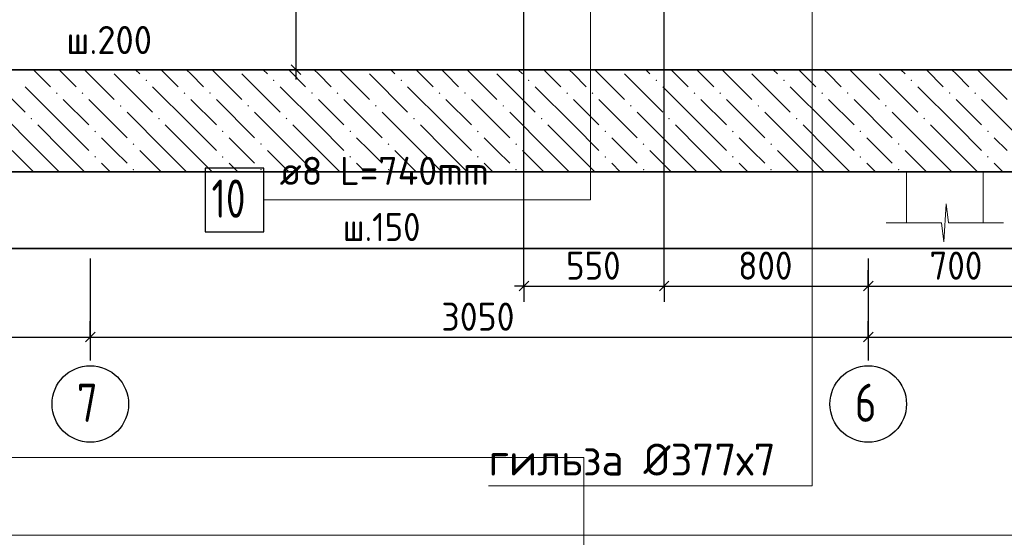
# Model space of a CAD drawing. Header units: millimetres. Extents: x 0 to 42000, y 0 to 29700.
# Tile 15 of 21: x 18660 to 26380, y 15755 to 19813. Entities that reach past the tile are written whole.
import ezdxf

# ---------------------------------------------------------------- set-up
doc = ezdxf.new("R2010")
doc.units = ezdxf.units.MM
doc.linetypes.add('______5', pattern=[1100, 800, -100, 100, -100])
for name, color, linetype, lineweight in [('Standard', 7, 'Continuous', 25), ('ЖБ Плита Фундамента верхний уровень', 7, 'Continuous', 35), ('Позиционная метка линия выноска', 7, 'Continuous', 13), ('Позиционная метка номер позиции', 7, 'Continuous', 13), ('Стена обрамление П-обр.', 7, 'Continuous', 35)]:
    doc.layers.add(name, color=color, linetype=linetype, lineweight=lineweight)
doc.layers.add('Оси', color=7, linetype='______5')
doc.layers.add('Стена Хомут', color=7, linetype='Continuous', lineweight=25, true_color=0x6e3c1e)
doc.styles.add('ISOCPEUR', font='txt')

msp = doc.modelspace()

# ---------------------------------------------------------------- hatches: boundary and pattern name
at = {"layer": 'ЖБ Плита Фундамента верхний уровень', "linetype": 'Continuous', "lineweight": 18, "transparency": 33554687}
for points in [[(19645, 19337.1), (19651.5, 19343.6), (19658, 19337.1), (19651.5, 19330.6)], [(20645, 19337.1), (20651.5, 19343.6), (20658, 19337.1), (20651.5, 19330.6)], [(21645, 19337.1), (21651.5, 19343.6), (21658, 19337.1), (21651.5, 19330.6)], [(22645, 19337.1), (22651.5, 19343.6), (22658, 19337.1), (22651.5, 19330.6)], [(23645, 19337.1), (23651.5, 19343.6), (23658, 19337.1), (23651.5, 19330.6)], [(24645, 19337.1), (24651.5, 19343.6), (24658, 19337.1), (24651.5, 19330.6)], [(25645, 19337.1), (25651.5, 19343.6), (25658, 19337.1), (25651.5, 19330.6)], [(18945, 19237.1), (18951.5, 19243.6), (18958, 19237.1), (18951.5, 19230.6)], [(19145, 19237.1), (19151.5, 19243.6), (19158, 19237.1), (19151.5, 19230.6)], [(19945, 19237.1), (19951.5, 19243.6), (19958, 19237.1), (19951.5, 19230.6)], [(20145, 19237.1), (20151.5, 19243.6), (20158, 19237.1), (20151.5, 19230.6)], [(20945, 19237.1), (20951.5, 19243.6), (20958, 19237.1), (20951.5, 19230.6)], [(21145, 19237.1), (21151.5, 19243.6), (21158, 19237.1), (21151.5, 19230.6)], [(21945, 19237.1), (21951.5, 19243.6), (21958, 19237.1), (21951.5, 19230.6)], [(22145, 19237.1), (22151.5, 19243.6), (22158, 19237.1), (22151.5, 19230.6)], [(22945, 19237.1), (22951.5, 19243.6), (22958, 19237.1), (22951.5, 19230.6)], [(23145, 19237.1), (23151.5, 19243.6), (23158, 19237.1), (23151.5, 19230.6)], [(23945, 19237.1), (23951.5, 19243.6), (23958, 19237.1), (23951.5, 19230.6)], [(24145, 19237.1), (24151.5, 19243.6), (24158, 19237.1), (24151.5, 19230.6)], [(24945, 19237.1), (24951.5, 19243.6), (24958, 19237.1), (24951.5, 19230.6)], [(25145, 19237.1), (25151.5, 19243.6), (25158, 19237.1), (25151.5, 19230.6)], [(25945, 19237.1), (25951.5, 19243.6), (25958, 19237.1), (25951.5, 19230.6)], [(26145, 19237.1), (26151.5, 19243.6), (26158, 19237.1), (26151.5, 19230.6)], [(19445, 19137.1), (19451.5, 19143.6), (19458, 19137.1), (19451.5, 19130.6)], [(20445, 19137.1), (20451.5, 19143.6), (20458, 19137.1), (20451.5, 19130.6)], [(21445, 19137.1), (21451.5, 19143.6), (21458, 19137.1), (21451.5, 19130.6)], [(22445, 19137.1), (22451.5, 19143.6), (22458, 19137.1), (22451.5, 19130.6)], [(23445, 19137.1), (23451.5, 19143.6), (23458, 19137.1), (23451.5, 19130.6)], [(24445, 19137.1), (24451.5, 19143.6), (24458, 19137.1), (24451.5, 19130.6)], [(25445, 19137.1), (25451.5, 19143.6), (25458, 19137.1), (25451.5, 19130.6)], [(18745, 19037.1), (18751.5, 19043.6), (18758, 19037.1), (18751.5, 19030.6)], [(19745, 19037.1), (19751.5, 19043.6), (19758, 19037.1), (19751.5, 19030.6)], [(20745, 19037.1), (20751.5, 19043.6), (20758, 19037.1), (20751.5, 19030.6)], [(21745, 19037.1), (21751.5, 19043.6), (21758, 19037.1), (21751.5, 19030.6)], [(22745, 19037.1), (22751.5, 19043.6), (22758, 19037.1), (22751.5, 19030.6)], [(23745, 19037.1), (23751.5, 19043.6), (23758, 19037.1), (23751.5, 19030.6)], [(24745, 19037.1), (24751.5, 19043.6), (24758, 19037.1), (24751.5, 19030.6)], [(25745, 19037.1), (25751.5, 19043.6), (25758, 19037.1), (25751.5, 19030.6)], [(19245, 18937.1), (19251.5, 18943.6), (19258, 18937.1), (19251.5, 18930.6)], [(20245, 18937.1), (20251.5, 18943.6), (20258, 18937.1), (20251.5, 18930.6)], [(21245, 18937.1), (21251.5, 18943.6), (21258, 18937.1), (21251.5, 18930.6)], [(22245, 18937.1), (22251.5, 18943.6), (22258, 18937.1), (22251.5, 18930.6)], [(23245, 18937.1), (23251.5, 18943.6), (23258, 18937.1), (23251.5, 18930.6)], [(24245, 18937.1), (24251.5, 18943.6), (24258, 18937.1), (24251.5, 18930.6)], [(25245, 18937.1), (25251.5, 18943.6), (25258, 18937.1), (25251.5, 18930.6)], [(26245, 18937.1), (26251.5, 18943.6), (26258, 18937.1), (26251.5, 18930.6)], [(19545, 18837.1), (19551.5, 18843.6), (19558, 18837.1), (19551.5, 18830.6)], [(20545, 18837.1), (20551.5, 18843.6), (20558, 18837.1), (20551.5, 18830.6)], [(21545, 18837.1), (21551.5, 18843.6), (21558, 18837.1), (21551.5, 18830.6)], [(22545, 18837.1), (22551.5, 18843.6), (22558, 18837.1), (22551.5, 18830.6)], [(23545, 18837.1), (23551.5, 18843.6), (23558, 18837.1), (23551.5, 18830.6)], [(24545, 18837.1), (24551.5, 18843.6), (24558, 18837.1), (24551.5, 18830.6)], [(25545, 18837.1), (25551.5, 18843.6), (25558, 18837.1), (25551.5, 18830.6)], [(19245, 18737.1), (19251.5, 18743.6), (19258, 18737.1), (19251.5, 18730.6)], [(20245, 18737.1), (20251.5, 18743.6), (20258, 18737.1), (20251.5, 18730.6)], [(21245, 18737.1), (21251.5, 18743.6), (21258, 18737.1), (21251.5, 18730.6)], [(22245, 18737.1), (22251.5, 18743.6), (22258, 18737.1), (22251.5, 18730.6)], [(23245, 18737.1), (23251.5, 18743.6), (23258, 18737.1), (23251.5, 18730.6)], [(24245, 18737.1), (24251.5, 18743.6), (24258, 18737.1), (24251.5, 18730.6)], [(25245, 18737.1), (25251.5, 18743.6), (25258, 18737.1), (25251.5, 18730.6)], [(26245, 18737.1), (26251.5, 18743.6), (26258, 18737.1), (26251.5, 18730.6)], [(19545, 18637.1), (19551.5, 18643.6), (19558, 18637.1), (19551.5, 18630.6)], [(20545, 18637.1), (20551.5, 18643.6), (20558, 18637.1), (20551.5, 18630.6)], [(21545, 18637.1), (21551.5, 18643.6), (21558, 18637.1), (21551.5, 18630.6)], [(22545, 18637.1), (22551.5, 18643.6), (22558, 18637.1), (22551.5, 18630.6)], [(23545, 18637.1), (23551.5, 18643.6), (23558, 18637.1), (23551.5, 18630.6)], [(24545, 18637.1), (24551.5, 18643.6), (24558, 18637.1), (24551.5, 18630.6)], [(25545, 18637.1), (25551.5, 18643.6), (25558, 18637.1), (25551.5, 18630.6)]]:
    msp.add_hatch(color=7, dxfattribs=at).paths.add_polyline_path(points, flags=16)

# ---------------------------------------------------------------- linework, layer by layer
at = {"layer": 'Standard', "color": 7, "linetype": 'Continuous', "lineweight": -3, "transparency": 33554687}
for p, q in [((22613.1, 17724.7), (22613.1, 20985)), ((20825.3, 19420), (20700.3, 19420)), ((20825.3, 19420), (20950.3, 19420)), ((20825.3, 19420), (22098.1, 19420)), ((20825.3, 19420), (20825.3, 19345)), ((22613.1, 17724.7), (22613.1, 17849.7)), ((23713.1, 17724.7), (23713.1, 17849.7)), ((25313.1, 17724.7), (25313.1, 17849.7)), ((22613.1, 17724.7), (22538.1, 17724.7)), ((22613.1, 17724.7), (22613.1, 17599.7)), ((22613.1, 17724.7), (23713.1, 17724.7)), ((23713.1, 17724.7), (23713.1, 17599.7)), ((23713.1, 17724.7), (25313.1, 17724.7)), ((25313.1, 17724.7), (25313.1, 17599.7)), ((25313.1, 17724.7), (26713.1, 17724.7)), ((19213.1, 17324.7), (19213.1, 17449.7)), ((25313.1, 17324.7), (25313.1, 17449.7)), ((16113.1, 17324.7), (19213.1, 17324.7)), ((19213.1, 17324.7), (19213.1, 17199.7)), ((19213.1, 17324.7), (19213.1, 17200)), ((19213.1, 17324.7), (25313.1, 17324.7)), ((25313.1, 17324.7), (25313.1, 17199.7)), ((25313.1, 17324.7), (25313.1, 17200)), ((25313.1, 17324.7), (32213.1, 17324.7))]:
    msp.add_line(p, q, dxfattribs=at)
at = {"layer": 'Standard', "color": 7, "linetype": 'Continuous', "lineweight": 25, "transparency": 33554687}
for p, q in [((20787.8, 19457.5), (20862.8, 19382.5)), ((22575.6, 17687.2), (22650.6, 17762.2)), ((23675.6, 17687.2), (23750.6, 17762.2)), ((25275.6, 17687.2), (25350.6, 17762.2)), ((19175.6, 17287.2), (19250.6, 17362.2)), ((25275.6, 17287.2), (25350.6, 17362.2))]:
    msp.add_line(p, q, dxfattribs=at)
at = {"layer": 'Standard', "color": 7, "linetype": 'Continuous', "lineweight": 18, "transparency": 33554687}
for p, q in [((25613.1, 18620), (25613.1, 18220)), ((26213.1, 18220), (26213.1, 18620))]:
    msp.add_line(p, q, dxfattribs=at)
at = {"layer": 'Standard', "color": 7, "linetype": 'Continuous', "lineweight": 13, "transparency": 33554687}
for p, q in [((25905.7, 18070), (25924.1, 18370)), ((25924.1, 18370), (25942.5, 18220)), ((25454.9, 18220), (25887.3, 18220)), ((25887.3, 18220), (25905.7, 18070)), ((25942.5, 18220), (26374.9, 18220)), ((26374.9, 18220), (26374.9, 18220))]:
    msp.add_line(p, q, dxfattribs=at)
at = {"layer": 'Standard', "color": 254, "linetype": 'Continuous', "lineweight": 35, "true_color": 0xc4c4ff, "transparency": 33554687}
msp.add_lwpolyline([(5353.1, 18020), (36693.1, 18020), (36693.1, 26100), (5353.1, 26100), (5353.1, 18020)], dxfattribs=at)
at = {"layer": 'Standard', "color": 7, "linetype": 'Continuous', "lineweight": -3, "transparency": 33554687}
for points in [[(20825.3, 21500), (20825.3, 20081.2), (20825.3, 20081.2), (20825.3, 19420)], [(23713.1, 17724.7), (23713.1, 17741.7), (23713.1, 17741.7), (23713.1, 17741.7), (23713.1, 17741.7), (23713.1, 17741.7), (23713.1, 17741.7), (23713.1, 17741.7), (23713.1, 17741.7), (23713.1, 17741.7), (23713.1, 17741.7), (23713.1, 17741.7), (23713.1, 17741.7), (23713.1, 17741.7), (23713.1, 17741.7), (23713.1, 18236.7), (23713.1, 18236.7), (23713.1, 20985)], [(25313.1, 17724.7), (25313.1, 17741.7), (25313.1, 17741.7), (25313.1, 17741.7), (25313.1, 17741.7), (25313.1, 17741.7), (25313.1, 17741.7), (25313.1, 17741.7), (25313.1, 17741.7), (25313.1, 17741.7), (25313.1, 17741.7), (25313.1, 17741.7), (25313.1, 17741.7), (25313.1, 17839.8)]]:
    msp.add_lwpolyline(points, dxfattribs=at)
at = {"layer": 'Standard', "color": 7, "linetype": 'Continuous', "lineweight": 13, "transparency": 33554687}
msp.add_lwpolyline([(2000, 16380.9), (2000, 500), (23081.8, 500), (23081.8, 16380.9), (2000, 16380.9)], dxfattribs=at)
at = {"layer": 'ЖБ Плита Фундамента верхний уровень', "color": 7, "linetype": 'Continuous', "lineweight": 35, "transparency": 33554687}
for p, q in [((34513.1, 19420), (16073.1, 19420)), ((5553.1, 18620), (35513.1, 18620))]:
    msp.add_line(p, q, dxfattribs=at)
at = {"layer": 'ЖБ Плита Фундамента верхний уровень', "color": 252, "linetype": 'Continuous', "lineweight": 18, "true_color": 0x8f8f8f, "transparency": 33554687}
for p, q in [((18401.5, 19387.2), (18701.5, 19087.2)), ((18768.7, 19420), (18901.5, 19287.2)), ((19001.5, 19387.2), (18968.7, 19420)), ((19101.5, 19287.2), (19001.5, 19387.2)), ((19168.7, 19420), (19401.5, 19187.2)), ((19401.5, 19387.2), (19701.5, 19087.2)), ((19568.7, 19420), (19601.5, 19387.2)), ((19768.7, 19420), (19901.5, 19287.2)), ((20001.5, 19387.2), (19968.7, 19420)), ((20101.5, 19287.2), (20001.5, 19387.2)), ((20168.7, 19420), (20401.5, 19187.2)), ((20401.5, 19387.2), (20701.5, 19087.2)), ((20568.7, 19420), (20601.5, 19387.2)), ((20768.7, 19420), (20901.5, 19287.2)), ((21001.5, 19387.2), (20968.7, 19420)), ((21101.5, 19287.2), (21001.5, 19387.2)), ((21168.7, 19420), (21401.5, 19187.2)), ((21401.5, 19387.2), (21701.5, 19087.2)), ((21568.7, 19420), (21601.5, 19387.2)), ((21768.7, 19420), (21901.5, 19287.2)), ((22001.5, 19387.2), (21968.7, 19420)), ((22101.5, 19287.2), (22001.5, 19387.2)), ((22168.7, 19420), (22401.5, 19187.2)), ((22401.5, 19387.2), (22701.5, 19087.2)), ((22568.7, 19420), (22601.5, 19387.2)), ((22768.7, 19420), (22901.5, 19287.2)), ((23001.5, 19387.2), (22968.7, 19420)), ((23101.5, 19287.2), (23001.5, 19387.2)), ((23168.7, 19420), (23401.5, 19187.2)), ((23401.5, 19387.2), (23701.5, 19087.2)), ((23568.7, 19420), (23601.5, 19387.2)), ((23768.7, 19420), (23901.5, 19287.2)), ((24001.5, 19387.2), (23968.7, 19420)), ((24101.5, 19287.2), (24001.5, 19387.2)), ((24168.7, 19420), (24401.5, 19187.2)), ((24401.5, 19387.2), (24701.5, 19087.2)), ((24568.7, 19420), (24601.5, 19387.2)), ((24768.7, 19420), (24901.5, 19287.2)), ((25001.5, 19387.2), (24968.7, 19420)), ((25101.5, 19287.2), (25001.5, 19387.2)), ((25168.7, 19420), (25401.5, 19187.2)), ((25401.5, 19387.2), (25701.5, 19087.2)), ((25568.7, 19420), (25601.5, 19387.2)), ((25768.7, 19420), (25901.5, 19287.2)), ((26001.5, 19387.2), (25968.7, 19420)), ((26101.5, 19287.2), (26001.5, 19387.2)), ((26168.7, 19420), (26401.5, 19187.2)), ((19001.5, 18987.2), (18701.5, 19287.2)), ((20001.5, 18987.2), (19701.5, 19287.2)), ((21001.5, 18987.2), (20701.5, 19287.2)), ((22001.5, 18987.2), (21701.5, 19287.2)), ((23001.5, 18987.2), (22701.5, 19287.2)), ((24001.5, 18987.2), (23701.5, 19287.2)), ((25001.5, 18987.2), (24701.5, 19287.2)), ((26001.5, 18987.2), (25701.5, 19287.2)), ((19001.5, 19187.2), (19201.5, 18987.2)), ((19201.5, 19187.2), (19501.5, 18887.2)), ((20001.5, 19187.2), (20201.5, 18987.2)), ((20201.5, 19187.2), (20501.5, 18887.2)), ((21001.5, 19187.2), (21201.5, 18987.2)), ((21201.5, 19187.2), (21501.5, 18887.2)), ((22001.5, 19187.2), (22201.5, 18987.2)), ((22201.5, 19187.2), (22501.5, 18887.2)), ((23001.5, 19187.2), (23201.5, 18987.2)), ((23201.5, 19187.2), (23501.5, 18887.2)), ((24001.5, 19187.2), (24201.5, 18987.2)), ((24201.5, 19187.2), (24501.5, 18887.2)), ((25001.5, 19187.2), (25201.5, 18987.2)), ((25201.5, 19187.2), (25501.5, 18887.2)), ((26001.5, 19187.2), (26201.5, 18987.2)), ((26201.5, 19187.2), (26501.5, 18887.2)), ((18801.5, 18787.2), (18501.5, 19087.2)), ((19801.5, 18787.2), (19501.5, 19087.2)), ((20801.5, 18787.2), (20501.5, 19087.2)), ((21801.5, 18787.2), (21501.5, 19087.2)), ((22801.5, 18787.2), (22501.5, 19087.2)), ((23801.5, 18787.2), (23501.5, 19087.2)), ((24801.5, 18787.2), (24501.5, 19087.2)), ((25801.5, 18787.2), (25501.5, 19087.2)), ((18801.5, 18987.2), (19001.5, 18787.2)), ((19001.5, 18987.2), (19201.5, 18787.2)), ((19801.5, 18987.2), (20001.5, 18787.2)), ((20001.5, 18987.2), (20201.5, 18787.2)), ((20801.5, 18987.2), (21001.5, 18787.2)), ((21001.5, 18987.2), (21201.5, 18787.2)), ((21801.5, 18987.2), (22001.5, 18787.2)), ((22001.5, 18987.2), (22201.5, 18787.2)), ((22801.5, 18987.2), (23001.5, 18787.2)), ((23001.5, 18987.2), (23201.5, 18787.2)), ((23801.5, 18987.2), (24001.5, 18787.2)), ((24001.5, 18987.2), (24201.5, 18787.2)), ((24801.5, 18987.2), (25001.5, 18787.2)), ((25001.5, 18987.2), (25201.5, 18787.2)), ((25801.5, 18987.2), (26001.5, 18787.2)), ((26001.5, 18987.2), (26201.5, 18787.2)), ((19401.5, 18787.2), (19301.5, 18887.2)), ((20401.5, 18787.2), (20301.5, 18887.2)), ((21401.5, 18787.2), (21301.5, 18887.2)), ((22401.5, 18787.2), (22301.5, 18887.2)), ((23401.5, 18787.2), (23301.5, 18887.2)), ((24401.5, 18787.2), (24301.5, 18887.2)), ((25401.5, 18787.2), (25301.5, 18887.2)), ((26401.5, 18787.2), (26301.5, 18887.2)), ((18601.5, 18787.2), (18768.7, 18620)), ((18801.5, 18787.2), (18968.7, 18620)), ((19001.5, 18787.2), (19168.7, 18620)), ((19501.5, 18687.2), (19401.5, 18787.2)), ((19601.5, 18787.2), (19768.7, 18620)), ((19801.5, 18787.2), (19968.7, 18620)), ((20001.5, 18787.2), (20168.7, 18620)), ((20501.5, 18687.2), (20401.5, 18787.2)), ((20601.5, 18787.2), (20768.7, 18620)), ((20801.5, 18787.2), (20968.7, 18620)), ((21001.5, 18787.2), (21168.7, 18620)), ((21501.5, 18687.2), (21401.5, 18787.2)), ((21601.5, 18787.2), (21768.7, 18620)), ((21801.5, 18787.2), (21968.7, 18620)), ((22001.5, 18787.2), (22168.7, 18620)), ((22501.5, 18687.2), (22401.5, 18787.2)), ((22601.5, 18787.2), (22768.7, 18620)), ((22801.5, 18787.2), (22968.7, 18620)), ((23001.5, 18787.2), (23168.7, 18620)), ((23501.5, 18687.2), (23401.5, 18787.2)), ((23601.5, 18787.2), (23768.7, 18620)), ((23801.5, 18787.2), (23968.7, 18620)), ((24001.5, 18787.2), (24168.7, 18620)), ((24501.5, 18687.2), (24401.5, 18787.2)), ((24601.5, 18787.2), (24768.7, 18620)), ((24801.5, 18787.2), (24968.7, 18620)), ((25001.5, 18787.2), (25168.7, 18620)), ((25501.5, 18687.2), (25401.5, 18787.2)), ((25601.5, 18787.2), (25768.7, 18620)), ((25801.5, 18787.2), (25968.7, 18620)), ((26001.5, 18787.2), (26168.7, 18620)), ((19301.5, 18687.2), (19368.7, 18620)), ((20301.5, 18687.2), (20368.7, 18620)), ((21301.5, 18687.2), (21368.7, 18620)), ((22301.5, 18687.2), (22368.7, 18620)), ((23301.5, 18687.2), (23368.7, 18620)), ((24301.5, 18687.2), (24368.7, 18620)), ((25301.5, 18687.2), (25368.7, 18620)), ((26301.5, 18687.2), (26368.7, 18620))]:
    msp.add_line(p, q, dxfattribs=at)
at = {"layer": 'Оси', "color": 8, "linetype": '______5', "lineweight": -3, "transparency": 33554687}
for p, q in [((19213.1, 17939.8), (19213.1, 17100)), ((25313.1, 17939.8), (25313.1, 17100))]:
    msp.add_line(p, q, dxfattribs=at)
at = {"layer": 'Оси', "color": 7, "linetype": 'Continuous', "lineweight": -3, "transparency": 33554687}
for centre in [(19213.1, 16800), (25313.1, 16800)]:
    msp.add_circle(centre, 300, dxfattribs=at)
at = {"layer": 'Позиционная метка линия выноска', "color": 240, "linetype": 'Continuous', "lineweight": 13, "transparency": 33554687}
msp.add_lwpolyline([(17094.5, 27520), (29188.9, 27520), (29188.9, 15772.3), (17094.5, 15772.3), (17094.5, 27520)], dxfattribs=at)
at = {"layer": 'Позиционная метка линия выноска', "color": 7, "linetype": 'Continuous', "lineweight": 13, "transparency": 33554687}
for points in [[(20573.6, 18400), (23134.1, 18400), (23134.1, 21180)], [(22336.1, 16159.8), (24874.5, 16159.8), (24874.5, 20310.7), (23965.3, 21219.8)]]:
    msp.add_lwpolyline(points, dxfattribs=at)
at = {"layer": 'Стена Хомут', "color": 7, "linetype": 'Continuous', "lineweight": 25, "transparency": 33554687}
msp.add_lwpolyline([(20113.6, 18150), (20573.6, 18150), (20573.6, 18650), (20113.6, 18650), (20113.6, 18150)], dxfattribs=at)

# ---------------------------------------------------------------- texts
at = {"layer": 'Standard', "color": 7, "linetype": 'Continuous', "lineweight": 25, "transparency": 33554687, "char_height": 220, "attachment_point": 7, "style": 'ISOCPEUR'}
for s, insert, width in [('\\W0.91;550', (22943.1, 17774.7), 561.981), ('\\W0.91;800', (24293.1, 17774.7), 561.981), ('\\W0.91;700', (25793.1, 17774.7), 561.981), ('\\W0.93;3050', (21966.1, 17374.7), 718.101)]:
    msp.add_mtext(s, dxfattribs=dict(at, insert=insert, width=width))
at = {"layer": 'Оси', "color": 7, "linetype": 'Continuous', "lineweight": 25, "transparency": 33554687, "char_height": 300, "attachment_point": 7, "style": 'ISOCPEUR'}
for s, insert, width in [('\\W0.78;7', (19108.1, 16660), 326.397), ('\\W0.78;6', (25208.1, 16660), 326.407)]:
    msp.add_mtext(s, dxfattribs=dict(at, insert=insert, width=width))
at = {"layer": 'Позиционная метка номер позиции', "color": 7, "linetype": 'Continuous', "lineweight": 25, "transparency": 33554687, "insert": (22336.1, 16239.3), "char_height": 250, "width": 2458.347, "attachment_point": 7, "style": 'ISOCPEUR'}
msp.add_mtext('\\W0.98;гильза Ø377х7', dxfattribs=at)
at = {"layer": 'Стена обрамление П-обр.', "color": 7, "linetype": 'Continuous', "lineweight": 13, "transparency": 33554687, "insert": (19025.4, 19543.3), "char_height": 220, "width": 962.129, "attachment_point": 7, "style": 'ISOCPEUR'}
msp.add_mtext('\\W0.95;ш.200 ', dxfattribs=at)
at = {"layer": 'Стена Хомут', "color": 7, "linetype": 'Continuous', "lineweight": 13, "transparency": 33554687, "attachment_point": 7, "style": 'ISOCPEUR'}
for s, insert, char_height, width in [('\\W0.98;ø8 L=740mm ', (20698.1, 18517.3), 220, 1910.609), ('\\W0.75;10', (20163.6, 18260), 300, 472.272), ('\\W0.90;ш.150 ', (21193.1, 18077.3), 220, 912.907)]:
    msp.add_mtext(s, dxfattribs=dict(at, insert=insert, char_height=char_height, width=width))

doc.saveas('drawing.dxf')
